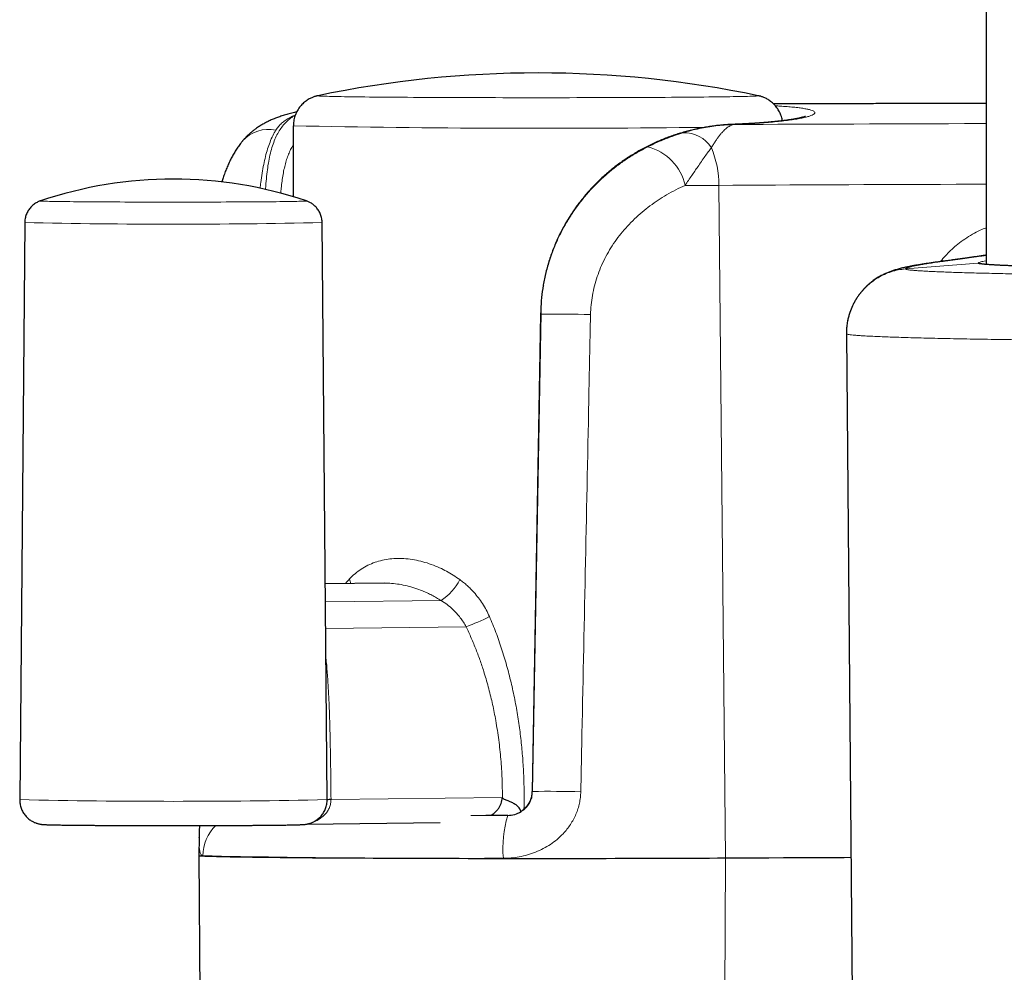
# Model space of a CAD drawing. Header units: millimetres. Extents: x 8 to 1352, y 12 to 1248.
# Tile 23 of 126: x 538 to 570, y 566 to 597. Entities that reach past the tile are written whole.
import ezdxf

# ---------------------------------------------------------------- set-up
doc = ezdxf.new("R2010")
doc.units = ezdxf.units.MM

msp = doc.modelspace()

# ---------------------------------------------------------------- linework, layer by layer
at = {"color": 7, "linetype": 'Continuous', "lineweight": 30}
for p, q in [((569.626, 870.802), (569.626, 588.767)), ((547.89, 594.258), (547.89, 594.258)), ((562.208, 594.258), (562.208, 594.258)), ((547.088, 593.278), (547.084, 590.971)), ((538.352, 590.129), (538.188, 571.353)), ((548.188, 571.353), (548.024, 590.129)), ((555.134, 587.182), (554.862, 571.619)), ((565.079, 586.511), (565.461, 542.684)), ((565.079, 586.511), (565.079, 586.511)), ((565.084, 586.658), (565.084, 586.664)), ((550.038, 578.397), (548.127, 578.372)), ((547.517, 570.556), (551.869, 570.611)), ((544.022, 570.126), (544.012, 569.537)), ((544.022, 570.126), (544.022, 570.13)), ((544.012, 569.537), (544.288, 537.901))]:
    msp.add_line(p, q, dxfattribs=at)
at = {"color": 252, "linetype": 'Continuous', "lineweight": 0}
for p, q in [((560.796, 593.276), (560.832, 593.277)), ((560.992, 593.294), (560.832, 593.277)), ((560.953, 593.294), (560.992, 593.294)), ((561.368, 593.323), (561.411, 593.321)), ((561.411, 593.321), (561.412, 593.318)), ((561.141, 569.457), (560.93, 591.34)), ((566.998, 588.622), (569.362, 588.807)), ((568.176, 588.865), (568.29, 588.876)), ((554.862, 571.62), (555.133, 587.147)), ((555.133, 587.147), (555.134, 587.182)), ((548.132, 577.788), (551.893, 577.836)), ((552.707, 576.978), (548.14, 576.919)), ((548.314, 571.354), (553.88, 571.424)), ((548.314, 571.367), (548.314, 571.354)), ((554.862, 571.627), (554.862, 571.62)), ((554.062, 570.834), (554.062, 570.841)), ((560.988, 537.823), (561.141, 569.457))]:
    msp.add_line(p, q, dxfattribs=at)
at = {"color": 252, "linetype": 'Continuous', "lineweight": 0, "flags": 128}
for points in [[(547.89, 594.258), (547.884, 594.256), (547.886, 594.254), (547.896, 594.252), (547.914, 594.249), (547.941, 594.247), (547.975, 594.245), (548.018, 594.243), (548.068, 594.241), (548.127, 594.239), (548.193, 594.237), (548.267, 594.235), (548.349, 594.233), (548.439, 594.231), (548.536, 594.229), (548.641, 594.227), (548.753, 594.225), (548.872, 594.223), (548.998, 594.222), (549.131, 594.22), (549.271, 594.218), (549.417, 594.216), (549.57, 594.215), (549.729, 594.213), (549.895, 594.212), (550.066, 594.21), (550.242, 594.209), (550.425, 594.207), (550.612, 594.206), (550.805, 594.205), (551.002, 594.204), (551.204, 594.202), (551.41, 594.201), (551.621, 594.2), (551.835, 594.199), (552.054, 594.198), (552.275, 594.198), (552.5, 594.197), (552.727, 594.196), (552.958, 594.195), (553.19, 594.195), (553.425, 594.194), (553.662, 594.194), (553.9, 594.193), (554.14, 594.193), (554.38, 594.193), (554.621, 594.193), (554.863, 594.193), (555.105, 594.193), (555.347, 594.193), (555.589, 594.193), (555.83, 594.193), (556.07, 594.193), (556.309, 594.194), (556.546, 594.194), (556.782, 594.194), (557.016, 594.195), (557.248, 594.196), (557.477, 594.196), (557.703, 594.197), (557.926, 594.198), (558.146, 594.199), (558.363, 594.2), (558.575, 594.201), (558.784, 594.202), (558.989, 594.203), (559.188, 594.204), (559.384, 594.205), (559.574, 594.207), (559.759, 594.208), (559.939, 594.209), (560.113, 594.211), (560.281, 594.212), (560.443, 594.214), (560.6, 594.216), (560.749, 594.217), (560.893, 594.219), (561.03, 594.221), (561.159, 594.223), (561.282, 594.224), (561.398, 594.226), (561.507, 594.228), (561.608, 594.23), (561.702, 594.232), (561.788, 594.234), (561.866, 594.236), (561.937, 594.238), (561.999, 594.24), (562.054, 594.242), (562.101, 594.244), (562.14, 594.246), (562.171, 594.248), (562.193, 594.25), (562.208, 594.252), (562.214, 594.255), (562.212, 594.257), (562.208, 594.258)], [(561.412, 593.318), (561.888, 593.321), (562.367, 593.323), (562.851, 593.326), (563.338, 593.328), (563.829, 593.33), (564.324, 593.332), (564.822, 593.334), (565.324, 593.336), (565.829, 593.338), (566.337, 593.34), (566.848, 593.342), (567.362, 593.343), (567.879, 593.345), (568.399, 593.347), (568.922, 593.348), (569.447, 593.35), (569.626, 593.35)], [(569.626, 591.377), (569.159, 591.375), (568.649, 591.374), (568.141, 591.372), (567.636, 591.37), (567.134, 591.369), (566.635, 591.367), (566.139, 591.365), (565.647, 591.363), (565.158, 591.361), (564.672, 591.359), (564.19, 591.357), (563.712, 591.355), (563.238, 591.352), (562.768, 591.35), (562.302, 591.348), (561.841, 591.345), (561.383, 591.343), (560.93, 591.34)], [(538.863, 590.834), (538.862, 590.834), (538.863, 590.832), (538.873, 590.831), (538.89, 590.829), (538.916, 590.827), (538.949, 590.826), (538.991, 590.824), (539.04, 590.823), (539.097, 590.821), (539.162, 590.819), (539.234, 590.818), (539.314, 590.817), (539.401, 590.815), (539.495, 590.814), (539.597, 590.812), (539.704, 590.811), (539.819, 590.81), (539.94, 590.808), (540.066, 590.807), (540.199, 590.806), (540.337, 590.805), (540.481, 590.804), (540.63, 590.803), (540.783, 590.802), (540.941, 590.801), (541.104, 590.8), (541.27, 590.799), (541.44, 590.799), (541.613, 590.798), (541.789, 590.798), (541.967, 590.797), (542.148, 590.797), (542.331, 590.796), (542.516, 590.796), (542.702, 590.796), (542.888, 590.796), (543.076, 590.796), (543.263, 590.796), (543.45, 590.796), (543.637, 590.796), (543.823, 590.796), (544.008, 590.796), (544.191, 590.797), (544.373, 590.797), (544.552, 590.797), (544.728, 590.798), (544.902, 590.799), (545.072, 590.799), (545.239, 590.8), (545.402, 590.801), (545.561, 590.802), (545.716, 590.803), (545.866, 590.804), (546.01, 590.805), (546.15, 590.806), (546.284, 590.807), (546.412, 590.808), (546.534, 590.809), (546.649, 590.811), (546.758, 590.812)], [(546.758, 590.812), (546.861, 590.813), (546.957, 590.815), (547.045, 590.816), (547.126, 590.818), (547.2, 590.819), (547.267, 590.821), (547.325, 590.822), (547.376, 590.824), (547.419, 590.825), (547.455, 590.827), (547.482, 590.829), (547.501, 590.83), (547.512, 590.832), (547.515, 590.834), (547.513, 590.834)], [(552.867, 570.835), (552.952, 570.835), (553.228, 570.835), (553.505, 570.834), (553.783, 570.834), (554.062, 570.834)]]:
    msp.add_lwpolyline(points, dxfattribs=at)
at = {"color": 7, "linetype": 'Continuous', "lineweight": 30, "flags": 128}
for points in [[(554.062, 570.841), (553.792, 570.841), (553.523, 570.841), (553.355, 570.842)], [(544.012, 569.537), (544.015, 569.535), (544.027, 569.532), (544.046, 569.53), (544.074, 569.527), (544.111, 569.525), (544.155, 569.522), (544.207, 569.519), (544.268, 569.517), (544.337, 569.514), (544.413, 569.512), (544.498, 569.509), (544.59, 569.507), (544.69, 569.504), (544.798, 569.502), (544.914, 569.499), (545.037, 569.497), (545.168, 569.495), (545.306, 569.492), (545.451, 569.49), (545.603, 569.488), (545.763, 569.485), (545.929, 569.483), (546.103, 569.481), (546.282, 569.479), (546.469, 569.477), (546.662, 569.475), (546.861, 569.473), (547.066, 569.471), (547.277, 569.469), (547.494, 569.467), (547.717, 569.465), (547.945, 569.464), (548.178, 569.462), (548.417, 569.46), (548.66, 569.459), (548.908, 569.457), (549.161, 569.456), (549.418, 569.455), (549.68, 569.453), (549.945, 569.452), (550.214, 569.451), (550.487, 569.45), (550.763, 569.449), (551.043, 569.448), (551.325, 569.447), (551.61, 569.446), (551.898, 569.445), (552.188, 569.444), (552.481, 569.444), (552.775, 569.443), (553.071, 569.443), (553.368, 569.442), (553.667, 569.442), (553.966, 569.442), (554.267, 569.441), (554.568, 569.441), (554.869, 569.441), (555.17, 569.441), (555.472, 569.441), (555.773, 569.441), (556.074, 569.442), (556.373, 569.442), (556.672, 569.442), (556.97, 569.443), (557.266, 569.443), (557.56, 569.444), (557.853, 569.444), (558.144, 569.445), (558.432, 569.446), (558.718, 569.447), (559, 569.447), (559.281, 569.448), (559.557, 569.45), (559.831, 569.451), (560.101, 569.452), (560.367, 569.453), (560.629, 569.454), (560.887, 569.456), (561.141, 569.457)], [(561.141, 569.457), (561.608, 569.46), (562.08, 569.462), (562.556, 569.465), (563.037, 569.467), (563.522, 569.47), (564.012, 569.472), (564.506, 569.474), (565.003, 569.476), (565.227, 569.477)]]:
    msp.add_lwpolyline(points, dxfattribs=at)
at = {"color": 7, "linetype": 'Continuous', "lineweight": 30}
for centre, radius, start, end in [((555.049, 559.998), 35, 78.1971, 101.8029), ((543.188, 578.046), 13.5, 71.3146, 108.6854), ((554.062, 571.641), 0.8, 269.9999, 302.8686), ((543.198, 1004.572), 434.063, 269.68076, 270.28163)]:
    msp.add_arc(centre, radius, start, end, dxfattribs=at)
at = {"color": 252, "linetype": 'Continuous', "lineweight": 0}
for centre, radius, start, end in [((546.276, 592.046), 1.116, 77.4869, 138.4666), ((555.371, 1011.704), 418.508, 268.86603, 270.6989), ((559.801, 592.004), 1.047, 32.4499, 92.0171), ((558.196, 590.968), 1.679, 12.8535, 75.478), ((557.788, 591.349), 3.142, 359.8445, 22.7955), ((543.188, 808.296), 218.22, 268.73014, 271.26986), ((555.676, 551.071), 36.08, 88.2858, 90.8625), ((548.143, 578.225), 0.829, 10.9829, 21.797), ((550.993, 579.267), 1.691, 302.1448, 333.4358), ((550.369, 583.38), 6.816, 290.0613, 297.0352), ((543.188, 798.819), 227.521, 268.74078, 271.25922), ((548.339, 567.232), 4.122, 90.3444, 92.1343), ((548.375, 569.08), 2.287, 91.5155, 94.6805), ((554.062, 571.641), 0.8, 302.8683, 358.9996), ((555.367, 534.728), 36.896, 88.3353, 90.784), ((557.475, 569.78), 3.571, 162.8401, 185.365), ((545.554, 569.504), 1.41, 134.3831, 179.0646), ((552.232, 955.994), 386.552, 268.80107, 270.25)]:
    msp.add_arc(centre, radius, start, end, dxfattribs=at)
at = {"color": 7, "linetype": 'Continuous', "lineweight": 30}
for points, knots in [([(547.894, 594.258), (547.887, 594.257), (547.87, 594.254), (547.84, 594.246), (547.802, 594.236), (547.76, 594.222), (547.712, 594.204), (547.659, 594.181), (547.602, 594.151), (547.542, 594.115), (547.482, 594.073), (547.423, 594.024), (547.367, 593.97), (547.314, 593.911), (547.266, 593.847), (547.223, 593.78), (547.186, 593.709), (547.154, 593.635), (547.127, 593.555), (547.106, 593.471), (547.093, 593.384), (547.088, 593.319), (547.089, 593.284), (547.089, 593.278)], [0, 0, 0, 0, 0.025416, 0.059551, 0.093757, 0.129471, 0.168152, 0.210796, 0.25756, 0.307664, 0.359995, 0.413706, 0.468279, 0.523405, 0.578897, 0.634639, 0.690558, 0.746604, 0.802745, 0.865195, 0.926786, 0.987375, 1, 1, 1, 1]), ([(562.995, 593.442), (562.992, 593.462), (562.984, 593.509), (562.963, 593.58), (562.936, 593.657), (562.902, 593.73), (562.864, 593.798), (562.821, 593.863), (562.774, 593.923), (562.723, 593.978), (562.67, 594.029), (562.615, 594.074), (562.559, 594.113), (562.503, 594.148), (562.449, 594.176), (562.398, 594.199), (562.351, 594.217), (562.309, 594.232), (562.272, 594.243), (562.239, 594.251), (562.216, 594.256), (562.206, 594.258), (562.204, 594.259)], [0, 0, 0, 0, 0.047472, 0.112105, 0.175847, 0.2387, 0.300653, 0.361677, 0.421725, 0.480723, 0.538554, 0.595033, 0.649866, 0.702589, 0.752561, 0.799115, 0.841951, 0.881466, 0.918688, 0.954994, 0.991914, 1, 1, 1, 1]), ([(569.626, 594.007), (569.476, 594.006), (569.124, 594.006), (568.573, 594.004), (567.974, 594.003), (567.376, 594.002), (566.78, 594), (566.185, 593.999), (565.593, 593.997), (565.002, 593.996), (564.414, 593.994), (563.827, 593.992), (563.259, 593.99), (562.888, 593.989), (562.711, 593.989)], [0, 0, 0, 0, 0.0641693, 0.1498048, 0.2354589, 0.3211327, 0.4068275, 0.4925445, 0.578285, 0.6640505, 0.7498423, 0.8356619, 0.9215108, 1, 1, 1, 1]), ([(547.195, 593.725), (547.171, 593.72), (547.09, 593.704), (546.956, 593.671), (546.796, 593.626), (546.647, 593.577), (546.505, 593.524), (546.372, 593.469), (546.245, 593.409), (546.126, 593.346), (546.008, 593.277), (545.902, 593.207), (545.803, 593.135), (545.714, 593.064), (545.629, 592.989), (545.549, 592.911), (545.486, 592.844), (545.451, 592.801), (545.439, 592.787)], [0, 0, 0, 0, 0.037831, 0.127278, 0.21139, 0.291305, 0.367326, 0.439883, 0.509395, 0.576255, 0.640825, 0.709842, 0.765273, 0.81958, 0.872602, 0.924518, 0.975499, 1, 1, 1, 1]), ([(563.744, 593.583), (563.743, 593.583), (563.743, 593.582), (563.735, 593.579), (563.721, 593.574), (563.7, 593.567), (563.671, 593.559), (563.633, 593.549), (563.588, 593.538), (563.534, 593.526), (563.471, 593.513), (563.401, 593.5), (563.322, 593.487), (563.236, 593.474), (563.142, 593.46), (563.04, 593.447), (562.931, 593.434), (562.816, 593.421), (562.693, 593.409), (562.565, 593.396), (562.429, 593.385), (562.287, 593.374), (562.139, 593.363), (561.985, 593.353), (561.825, 593.344), (561.659, 593.336), (561.507, 593.328), (561.408, 593.325), (561.368, 593.323)], [0, 0, 0, 0, 0.019297, 0.046494, 0.075929, 0.10749, 0.140977, 0.175145, 0.21241, 0.250774, 0.290085, 0.330184, 0.370953, 0.412306, 0.454187, 0.496485, 0.539188, 0.581866, 0.624658, 0.667561, 0.710579, 0.753722, 0.797003, 0.840456, 0.88379, 0.927091, 0.970632, 1, 1, 1, 1]), ([(560.795, 593.276), (560.739, 593.268), (560.625, 593.253), (560.45, 593.224), (560.271, 593.19), (560.091, 593.15), (559.911, 593.105), (559.731, 593.055), (559.552, 592.999), (559.374, 592.939), (559.197, 592.873), (559.021, 592.802), (558.847, 592.725), (558.672, 592.642), (558.499, 592.554), (558.328, 592.46), (558.158, 592.361), (557.991, 592.256), (557.827, 592.146), (557.666, 592.031), (557.508, 591.91), (557.353, 591.784), (557.201, 591.653), (557.053, 591.516), (556.908, 591.373), (556.767, 591.225), (556.631, 591.072), (556.499, 590.915), (556.372, 590.753), (556.25, 590.586), (556.134, 590.415), (556.023, 590.24), (555.918, 590.061), (555.819, 589.878), (555.726, 589.691), (555.639, 589.501), (555.558, 589.308), (555.484, 589.112), (555.417, 588.913), (555.357, 588.712), (555.303, 588.509), (555.258, 588.304), (555.23, 588.166), (555.219, 588.095), (555.219, 588.094)], [0, 0, 0, 0, 0.024886, 0.050763, 0.076473, 0.101993, 0.127308, 0.152409, 0.17729, 0.201949, 0.226393, 0.25049, 0.274678, 0.298858, 0.323012, 0.347125, 0.371181, 0.395166, 0.419069, 0.442878, 0.466573, 0.490361, 0.514223, 0.538152, 0.562142, 0.586185, 0.610272, 0.634394, 0.658539, 0.68265, 0.706808, 0.731046, 0.755305, 0.779591, 0.803912, 0.828273, 0.852682, 0.877144, 0.901638, 0.926115, 0.950603, 0.975027, 0.999415, 1, 1, 1, 1]), ([(560.953, 593.293), (560.919, 593.29), (560.867, 593.285), (560.814, 593.278), (560.795, 593.275)], [0, 0, 0, 0, 0.64765, 1, 1, 1, 1]), ([(561.368, 593.322), (561.332, 593.321), (561.239, 593.317), (561.101, 593.308), (560.997, 593.297), (560.953, 593.293)], [0, 0, 0, 0, 0.26561, 0.68798, 1, 1, 1, 1]), ([(545.441, 592.786), (545.417, 592.757), (545.362, 592.69), (545.283, 592.579), (545.201, 592.455), (545.124, 592.326), (545.052, 592.192), (544.985, 592.051), (544.92, 591.902), (544.86, 591.746), (544.808, 591.595), (544.778, 591.494), (544.765, 591.45)], [0, 0, 0, 0, 0.075583, 0.173868, 0.272967, 0.372134, 0.473093, 0.577221, 0.684687, 0.795531, 0.909551, 1, 1, 1, 1]), ([(538.864, 590.834), (538.859, 590.833), (538.839, 590.826), (538.801, 590.811), (538.751, 590.787), (538.699, 590.757), (538.646, 590.72), (538.595, 590.677), (538.547, 590.629), (538.504, 590.577), (538.464, 590.52), (538.431, 590.459), (538.402, 590.396), (538.38, 590.329), (538.363, 590.259), (538.354, 590.192), (538.353, 590.148), (538.353, 590.13)], [0, 0, 0, 0, 0.019433, 0.074121, 0.135578, 0.201967, 0.2713, 0.342458, 0.414807, 0.487945, 0.561616, 0.635656, 0.709958, 0.784447, 0.85907, 0.940909, 1, 1, 1, 1]), ([(548.024, 590.129), (548.024, 590.135), (548.025, 590.165), (548.019, 590.218), (548.007, 590.29), (547.988, 590.358), (547.963, 590.423), (547.933, 590.485), (547.898, 590.542), (547.859, 590.595), (547.816, 590.643), (547.771, 590.686), (547.724, 590.724), (547.676, 590.758), (547.628, 590.786), (547.581, 590.808), (547.542, 590.824), (547.519, 590.832), (547.51, 590.835)], [0, 0, 0, 0, 0.016862, 0.095169, 0.171993, 0.24741, 0.32146, 0.394159, 0.465494, 0.535422, 0.603868, 0.67071, 0.735748, 0.798649, 0.858853, 0.915462, 0.967396, 1, 1, 1, 1]), ([(569.626, 589.07), (569.592, 589.065), (569.518, 589.053), (569.396, 589.035), (569.263, 589.015), (569.123, 588.995), (568.975, 588.974), (568.819, 588.952), (568.655, 588.93), (568.483, 588.906), (568.323, 588.885), (568.217, 588.871), (568.174, 588.865)], [0, 0, 0, 0, 0.0901, 0.192332, 0.295886, 0.398655, 0.502538, 0.607336, 0.712877, 0.819002, 0.925562, 1, 1, 1, 1]), ([(568.176, 588.865), (568.142, 588.861), (568.058, 588.849), (567.933, 588.832), (567.798, 588.812), (567.668, 588.793), (567.542, 588.773), (567.421, 588.753), (567.302, 588.733), (567.184, 588.711), (567.061, 588.687), (566.943, 588.662), (566.841, 588.638), (566.761, 588.617), (566.695, 588.598), (566.634, 588.58), (566.577, 588.561), (566.521, 588.541), (566.466, 588.521), (566.411, 588.498), (566.355, 588.474), (566.298, 588.448), (566.24, 588.419), (566.179, 588.386), (566.116, 588.35), (566.051, 588.31), (565.984, 588.265), (565.915, 588.214), (565.844, 588.158), (565.772, 588.095), (565.699, 588.026), (565.628, 587.951), (565.558, 587.87), (565.49, 587.783), (565.426, 587.691), (565.366, 587.595), (565.311, 587.494), (565.261, 587.39), (565.217, 587.283), (565.177, 587.169), (565.142, 587.049), (565.116, 586.933), (565.105, 586.858), (565.1, 586.826)], [0, 0, 0, 0, 0.030654, 0.074622, 0.118971, 0.163814, 0.209314, 0.25573, 0.303487, 0.353356, 0.406932, 0.468606, 0.514919, 0.5463, 0.573154, 0.596151, 0.616269, 0.63422, 0.650524, 0.66558, 0.679708, 0.693173, 0.706203, 0.718998, 0.731736, 0.744514, 0.757473, 0.770723, 0.784338, 0.798353, 0.81276, 0.82752, 0.842575, 0.85786, 0.873316, 0.888894, 0.904559, 0.920282, 0.936046, 0.951837, 0.969355, 0.986792, 1, 1, 1, 1]), ([(591.699, 588.788), (591.699, 588.788), (591.699, 588.788), (591.693, 588.787), (591.681, 588.784), (591.66, 588.781), (591.632, 588.778), (591.595, 588.774), (591.55, 588.769), (591.497, 588.765), (591.436, 588.76), (591.367, 588.756), (591.29, 588.751), (591.206, 588.746), (591.115, 588.742), (591.017, 588.737), (590.913, 588.732), (590.801, 588.728), (590.683, 588.723), (590.557, 588.719), (590.426, 588.714), (590.288, 588.71), (590.144, 588.706), (589.993, 588.702), (589.835, 588.697), (589.671, 588.693), (589.502, 588.689), (589.327, 588.685), (589.146, 588.681), (588.959, 588.678), (588.767, 588.674), (588.569, 588.67), (588.366, 588.667), (588.159, 588.663), (587.947, 588.66), (587.73, 588.657), (587.509, 588.654), (587.283, 588.651), (587.051, 588.648), (586.815, 588.645), (586.574, 588.642), (586.33, 588.639), (586.082, 588.637), (585.832, 588.634), (585.579, 588.632), (585.323, 588.63), (585.063, 588.628), (584.8, 588.626), (584.534, 588.624), (584.266, 588.622), (583.995, 588.621), (583.722, 588.619), (583.446, 588.618), (583.168, 588.617), (582.888, 588.616), (582.607, 588.615), (582.326, 588.614), (582.043, 588.613), (581.76, 588.612), (581.476, 588.612), (581.191, 588.612), (580.905, 588.611), (580.619, 588.611), (580.333, 588.611), (580.048, 588.612), (579.763, 588.612), (579.477, 588.612), (579.192, 588.613), (578.907, 588.614), (578.624, 588.614), (578.342, 588.615), (578.064, 588.616), (577.788, 588.618), (577.513, 588.619), (577.24, 588.62), (576.968, 588.622), (576.698, 588.624), (576.431, 588.625), (576.166, 588.627), (575.904, 588.629), (575.645, 588.631), (575.39, 588.634), (575.138, 588.636), (574.89, 588.639), (574.646, 588.641), (574.406, 588.644), (574.171, 588.647), (573.939, 588.65), (573.712, 588.653), (573.488, 588.656), (573.269, 588.659), (573.055, 588.662), (572.846, 588.666), (572.642, 588.669), (572.443, 588.673), (572.248, 588.677), (572.06, 588.68), (571.876, 588.684), (571.699, 588.688), (571.529, 588.692), (571.364, 588.696), (571.206, 588.7), (571.054, 588.705), (570.907, 588.709), (570.766, 588.713), (570.632, 588.718), (570.504, 588.722), (570.383, 588.727), (570.269, 588.731), (570.162, 588.736), (570.062, 588.74), (569.969, 588.745), (569.883, 588.75), (569.804, 588.754), (569.733, 588.759), (569.669, 588.764), (569.613, 588.768), (569.564, 588.773), (569.525, 588.777), (569.494, 588.781), (569.473, 588.784), (569.459, 588.787), (569.453, 588.788), (569.453, 588.788), (569.453, 588.788)], [0, 0, 0, 0, 0.00258, 0.007535, 0.013306, 0.019814, 0.026899, 0.034382, 0.042223, 0.050277, 0.058474, 0.066764, 0.075115, 0.083504, 0.091915, 0.100335, 0.108746, 0.117159, 0.125612, 0.134053, 0.142488, 0.150925, 0.159369, 0.167827, 0.176308, 0.184819, 0.193315, 0.201758, 0.210231, 0.218725, 0.227232, 0.235742, 0.244243, 0.252726, 0.261181, 0.26962, 0.278055, 0.286531, 0.295039, 0.303568, 0.312104, 0.320631, 0.329135, 0.337604, 0.346026, 0.354461, 0.362961, 0.371441, 0.379911, 0.388378, 0.396851, 0.405334, 0.413838, 0.422369, 0.430892, 0.439373, 0.447849, 0.456322, 0.464795, 0.47327, 0.481748, 0.490232, 0.498723, 0.507233, 0.515675, 0.524147, 0.532657, 0.54119, 0.549732, 0.558264, 0.566769, 0.575231, 0.583642, 0.592065, 0.600559, 0.609056, 0.617553, 0.626053, 0.634553, 0.643054, 0.651556, 0.660058, 0.668534, 0.677029, 0.685502, 0.693961, 0.702414, 0.710871, 0.719335, 0.727816, 0.736322, 0.744859, 0.753304, 0.761771, 0.770267, 0.778783, 0.787305, 0.795818, 0.80431, 0.812768, 0.821186, 0.829609, 0.838066, 0.846552, 0.855056, 0.863568, 0.872073, 0.880559, 0.889015, 0.897429, 0.90581, 0.914257, 0.922667, 0.931044, 0.939389, 0.947701, 0.955971, 0.964182, 0.9723, 0.979382, 0.986115, 0.992244, 0.99757, 1, 1, 1, 1]), ([(555.222, 588.093), (555.215, 588.058), (555.183, 587.891), (555.15, 587.586), (555.139, 587.317), (555.134, 587.182)], [0, 0, 0, 0, 0.116174, 0.558839, 1, 1, 1, 1]), ([(565.097, 586.807), (565.097, 586.803), (565.089, 586.758), (565.085, 586.71), (565.083, 586.666), (565.083, 586.664)], [0, 0, 0, 0, 0.075691, 0.965962, 1, 1, 1, 1]), ([(565.083, 586.658), (565.08, 586.619), (565.077, 586.57), (565.079, 586.521), (565.079, 586.511)], [0, 0, 0, 0, 0.807799, 1, 1, 1, 1]), ([(538.189, 571.353), (538.189, 571.333), (538.189, 571.287), (538.198, 571.217), (538.213, 571.144), (538.234, 571.075), (538.262, 571.008), (538.294, 570.946), (538.331, 570.888), (538.373, 570.834), (538.417, 570.784), (538.464, 570.74), (538.513, 570.701), (538.564, 570.667), (538.614, 570.638), (538.662, 570.615), (538.707, 570.596), (538.747, 570.583), (538.782, 570.572), (538.812, 570.565), (538.839, 570.559), (538.863, 570.555), (538.884, 570.552), (538.904, 570.549), (538.923, 570.547), (538.944, 570.545), (538.969, 570.543), (539.002, 570.541), (539.043, 570.539), (539.093, 570.537), (539.148, 570.536), (539.208, 570.534), (539.276, 570.533), (539.35, 570.531), (539.429, 570.53), (539.514, 570.528), (539.606, 570.527), (539.703, 570.526), (539.806, 570.524), (539.915, 570.523), (540.029, 570.522), (540.149, 570.521), (540.274, 570.52), (540.404, 570.519), (540.538, 570.518), (540.662, 570.517), (540.742, 570.516), (540.775, 570.516)], [0, 0, 0, 0, 0.0121518, 0.0271647, 0.0419146, 0.0564119, 0.0706618, 0.0846648, 0.098417, 0.1119093, 0.1251264, 0.1380439, 0.1506232, 0.162801, 0.1744704, 0.1854621, 0.1955685, 0.2046735, 0.2128952, 0.2205584, 0.228084, 0.2358804, 0.244336, 0.2540152, 0.2656338, 0.2802514, 0.2997379, 0.3284985, 0.3709186, 0.4084534, 0.4441819, 0.4819711, 0.5186406, 0.5547033, 0.5904104, 0.6258907, 0.6612184, 0.6964385, 0.7315807, 0.7666645, 0.801704, 0.8367088, 0.8716865, 0.9066422, 0.9415803, 0.976504, 1, 1, 1, 1]), ([(545.636, 570.516), (545.675, 570.517), (545.761, 570.517), (545.889, 570.518), (546.022, 570.519), (546.15, 570.52), (546.272, 570.521), (546.39, 570.522), (546.502, 570.524), (546.609, 570.525), (546.709, 570.526), (546.804, 570.527), (546.893, 570.529), (546.975, 570.53), (547.052, 570.532), (547.122, 570.533), (547.186, 570.535), (547.244, 570.536), (547.297, 570.538), (547.346, 570.54), (547.386, 570.542), (547.419, 570.544), (547.444, 570.546), (547.467, 570.548), (547.488, 570.551), (547.511, 570.554), (547.536, 570.559), (547.565, 570.565), (547.597, 570.573), (547.635, 570.584), (547.679, 570.6), (547.729, 570.621), (547.782, 570.649), (547.837, 570.683), (547.891, 570.723), (547.943, 570.768), (547.992, 570.819), (548.036, 570.875), (548.075, 570.934), (548.109, 570.998), (548.138, 571.064), (548.16, 571.133), (548.177, 571.205), (548.187, 571.279), (548.188, 571.329), (548.188, 571.353)], [0, 0, 0, 0, 0.028445, 0.063652, 0.09887, 0.134101, 0.169349, 0.204618, 0.239911, 0.275235, 0.310599, 0.346014, 0.381496, 0.417069, 0.452767, 0.488644, 0.52479, 0.561358, 0.598646, 0.637313, 0.679235, 0.706692, 0.728062, 0.740904, 0.751804, 0.761163, 0.769639, 0.777825, 0.786072, 0.794915, 0.804841, 0.816103, 0.828537, 0.84173, 0.855378, 0.869314, 0.883439, 0.897691, 0.91203, 0.92643, 0.940874, 0.955349, 0.969848, 0.985709, 1, 1, 1, 1]), ([(553.524, 570.841), (553.547, 570.857), (553.602, 570.894), (553.679, 570.965), (553.752, 571.048), (553.809, 571.136), (553.85, 571.226), (553.877, 571.323), (553.879, 571.39), (553.88, 571.424)], [0, 0, 0, 0, 0.1163033, 0.2802037, 0.4432845, 0.5815786, 0.7197206, 0.8548884, 1, 1, 1, 1]), ([(553.88, 571.424), (553.881, 571.423), (553.884, 571.417), (553.888, 571.411), (553.89, 571.407)], [0, 0, 0, 0, 0.227638, 1, 1, 1, 1]), ([(554.488, 570.965), (554.487, 570.968), (554.483, 570.991), (554.467, 571.033), (554.436, 571.086), (554.393, 571.136), (554.338, 571.181), (554.262, 571.228), (554.171, 571.271), (554.061, 571.313), (553.974, 571.349), (553.916, 571.376), (553.896, 571.399), (553.89, 571.407)], [0, 0, 0, 0, 0.011486, 0.080719, 0.150544, 0.220422, 0.30766, 0.395087, 0.53615, 0.67739, 0.859409, 0.956278, 1, 1, 1, 1]), ([(554.844, 571.471), (554.842, 571.465), (554.836, 571.434), (554.82, 571.382), (554.795, 571.318), (554.766, 571.259), (554.733, 571.203), (554.693, 571.148), (554.648, 571.095), (554.598, 571.046), (554.548, 571.003), (554.512, 570.98), (554.496, 570.969)], [0, 0, 0, 0, 0.029574, 0.150786, 0.259816, 0.358572, 0.46405, 0.572731, 0.683566, 0.795844, 0.909118, 1, 1, 1, 1]), ([(554.681, 571.127), (554.707, 571.162), (554.76, 571.233), (554.815, 571.354), (554.853, 571.484), (554.859, 571.575), (554.862, 571.62)], [0, 0, 0, 0, 0.242361, 0.498338, 0.74538, 1, 1, 1, 1]), ([(544.034, 570.51), (544.033, 570.491), (544.031, 570.431), (544.027, 570.335), (544.024, 570.228), (544.023, 570.161), (544.022, 570.13)], [0, 0, 0, 0, 0.1455291, 0.4392778, 0.7432157, 1, 1, 1, 1]), ([(545.336, 570.515), (545.378, 570.515), (545.471, 570.515), (545.571, 570.516), (545.627, 570.516), (545.636, 570.516)], [0, 0, 0, 0, 0.416357, 0.906038, 1, 1, 1, 1])]:
    msp.add_open_spline(points, degree=3, knots=knots, dxfattribs=at)
at = {"color": 252, "linetype": 'Continuous', "lineweight": 0}
for points, knots in [([(562.769, 593.927), (562.818, 593.925), (562.954, 593.917), (563.15, 593.903), (563.358, 593.885), (563.541, 593.864), (563.698, 593.842), (563.826, 593.817), (563.925, 593.791), (563.996, 593.764), (564.039, 593.735), (564.055, 593.705), (564.041, 593.673), (563.999, 593.642), (563.928, 593.61), (563.832, 593.578), (563.707, 593.546), (563.554, 593.515), (563.372, 593.483), (563.165, 593.454), (562.934, 593.426), (562.681, 593.401), (562.403, 593.377), (562.098, 593.355), (561.768, 593.336), (561.53, 593.326), (561.411, 593.321)], [0, 0, 0, 0, 0.024219, 0.066103, 0.107956, 0.151022, 0.194124, 0.23719, 0.279089, 0.32102, 0.362919, 0.40603, 0.449176, 0.492287, 0.53402, 0.575785, 0.617517, 0.660453, 0.703423, 0.746358, 0.788011, 0.829696, 0.871348, 0.914221, 0.957128, 1, 1, 1, 1]), ([(546.185, 591.205), (546.185, 591.214), (546.191, 591.335), (546.21, 591.552), (546.242, 591.851), (546.286, 592.129), (546.341, 592.389), (546.408, 592.629), (546.487, 592.843), (546.579, 593.032), (546.682, 593.198), (546.798, 593.344), (546.929, 593.471), (547.047, 593.561), (547.124, 593.605), (547.149, 593.619)], [0, 0, 0, 0, 0.007488, 0.098219, 0.186874, 0.275859, 0.364947, 0.453915, 0.542555, 0.625917, 0.709547, 0.79328, 0.876931, 0.96031, 1, 1, 1, 1]), ([(547.152, 593.625), (547.123, 593.614), (547.055, 593.585), (546.945, 593.528), (546.824, 593.453), (546.706, 593.361), (546.6, 593.257), (546.545, 593.176), (546.518, 593.136)], [0, 0, 0, 0, 0.1057651, 0.2540531, 0.4388659, 0.6236556, 0.8118555, 1, 1, 1, 1]), ([(546.518, 593.136), (546.484, 593.076), (546.416, 592.958), (546.328, 592.753), (546.25, 592.529), (546.182, 592.285), (546.122, 592.022), (546.071, 591.738), (546.033, 591.479), (546.014, 591.309), (546.007, 591.245)], [0, 0, 0, 0, 0.130737, 0.2619, 0.393203, 0.524358, 0.655089, 0.787906, 0.921165, 1, 1, 1, 1]), ([(560.832, 593.277), (560.729, 593.263), (560.522, 593.236), (560.201, 593.174), (559.876, 593.095), (559.549, 592.998), (559.223, 592.882), (558.899, 592.748), (558.577, 592.595), (558.26, 592.422), (557.944, 592.226), (557.632, 592.007), (557.327, 591.763), (557.034, 591.499), (556.757, 591.217), (556.497, 590.916), (556.255, 590.596), (556.032, 590.258), (555.831, 589.906), (555.654, 589.541), (555.501, 589.166), (555.375, 588.781), (555.28, 588.423), (555.239, 588.191), (555.222, 588.093)], [0, 0, 0, 0, 0.0454637, 0.0910111, 0.1365491, 0.182, 0.2262538, 0.2706508, 0.3150907, 0.3594765, 0.4037208, 0.4499615, 0.4963683, 0.5428348, 0.5892472, 0.6354925, 0.682475, 0.7296214, 0.7768267, 0.823979, 0.8709665, 0.9179795, 0.9651526, 1, 1, 1, 1]), ([(559.764, 593.051), (559.853, 593.077), (560.03, 593.128), (560.297, 593.19), (560.564, 593.241), (560.743, 593.265), (560.832, 593.277)], [0, 0, 0, 0, 0.249295, 0.498596, 0.749297, 1, 1, 1, 1]), ([(561.412, 593.318), (561.41, 593.318), (561.389, 593.313), (561.349, 593.301), (561.292, 593.275), (561.234, 593.241), (561.162, 593.189), (561.088, 593.121), (561.009, 593.035), (560.943, 592.954), (560.879, 592.868), (560.816, 592.776), (560.751, 592.676), (560.707, 592.603), (560.685, 592.566)], [0, 0, 0, 0, 0.006795, 0.088575, 0.170355, 0.252732, 0.335109, 0.474089, 0.567985, 0.662121, 0.746202, 0.830281, 0.915141, 1, 1, 1, 1]), ([(561.411, 593.321), (561.309, 593.316), (561.172, 593.31), (561.029, 593.297), (560.992, 593.294)], [0, 0, 0, 0, 0.739101, 1, 1, 1, 1]), ([(560.992, 593.294), (561.088, 593.302), (561.218, 593.312), (561.354, 593.317), (561.398, 593.318), (561.408, 593.318), (561.412, 593.318)], [0, 0, 0, 0, 0.6909887, 0.9294539, 0.9687798, 1, 1, 1, 1]), ([(558.617, 592.593), (558.682, 592.625), (558.812, 592.688), (559.005, 592.774), (559.229, 592.867), (559.484, 592.962), (559.671, 593.021), (559.764, 593.051)], [0, 0, 0, 0, 0.164256, 0.328702, 0.493033, 0.746492, 1, 1, 1, 1]), ([(547.087, 592.658), (547.07, 592.631), (547.026, 592.561), (546.964, 592.432), (546.899, 592.27), (546.843, 592.094), (546.794, 591.903), (546.753, 591.698), (546.72, 591.479), (546.695, 591.274), (546.684, 591.138), (546.679, 591.083)], [0, 0, 0, 0, 0.071007, 0.186138, 0.305679, 0.42533, 0.544877, 0.668368, 0.791972, 0.915472, 1, 1, 1, 1]), ([(555.133, 587.147), (555.138, 587.282), (555.148, 587.553), (555.198, 587.956), (555.272, 588.356), (555.373, 588.75), (555.499, 589.135), (555.651, 589.509), (555.827, 589.872), (556.026, 590.224), (556.246, 590.561), (556.485, 590.881), (556.744, 591.182), (557.018, 591.465), (557.309, 591.729), (557.613, 591.974), (557.933, 592.201), (558.268, 592.41), (558.501, 592.532), (558.617, 592.593)], [0, 0, 0, 0, 0.058919, 0.11804, 0.177229, 0.236351, 0.295271, 0.353889, 0.412705, 0.471588, 0.530403, 0.58902, 0.646936, 0.705043, 0.763217, 0.821326, 0.879244, 0.939622, 1, 1, 1, 1]), ([(560.685, 592.566), (560.651, 592.521), (560.585, 592.431), (560.477, 592.282), (560.363, 592.121), (560.252, 591.96), (560.146, 591.805), (560.045, 591.657), (559.941, 591.502), (559.869, 591.395), (559.833, 591.341)], [0, 0, 0, 0, 0.1378974, 0.275784, 0.4166245, 0.5574495, 0.6669951, 0.7765333, 0.8882716, 1, 1, 1, 1]), ([(559.833, 591.341), (559.731, 591.294), (559.527, 591.199), (559.233, 591.037), (558.953, 590.862), (558.688, 590.675), (558.43, 590.47), (558.184, 590.249), (557.955, 590.015), (557.743, 589.769), (557.55, 589.512), (557.374, 589.241), (557.216, 588.958), (557.081, 588.668), (556.969, 588.371), (556.88, 588.069), (556.814, 587.761), (556.769, 587.449), (556.76, 587.24), (556.755, 587.135)], [0, 0, 0, 0, 0.065551, 0.131098, 0.191318, 0.251736, 0.312203, 0.372585, 0.432773, 0.490295, 0.548042, 0.605847, 0.663557, 0.721047, 0.776683, 0.832566, 0.888522, 0.944383, 1, 1, 1, 1]), ([(560.93, 591.34), (560.842, 591.34), (560.665, 591.339), (560.392, 591.339), (560.116, 591.339), (559.927, 591.341), (559.833, 591.341)], [0, 0, 0, 0, 0.2495518, 0.4991036, 0.7495518, 1, 1, 1, 1]), ([(568.141, 588.86), (568.153, 588.877), (568.214, 588.959), (568.338, 589.095), (568.511, 589.267), (568.708, 589.436), (568.928, 589.598), (569.174, 589.75), (569.407, 589.873), (569.561, 589.935), (569.626, 589.961)], [0, 0, 0, 0, 0.032272, 0.162325, 0.292416, 0.422195, 0.576866, 0.731995, 0.887136, 1, 1, 1, 1]), ([(568.29, 588.876), (568.401, 588.891), (568.623, 588.921), (568.932, 588.963), (569.221, 589.003), (569.453, 589.036), (569.58, 589.055), (569.626, 589.062)], [0, 0, 0, 0, 0.2192695, 0.4386242, 0.6579786, 0.8772478, 1, 1, 1, 1]), ([(566.998, 588.622), (566.999, 588.625), (567.001, 588.631), (567.015, 588.641), (567.038, 588.652), (567.075, 588.665), (567.136, 588.683), (567.229, 588.706), (567.344, 588.73), (567.484, 588.755), (567.648, 588.783), (567.838, 588.813), (568.05, 588.844), (568.21, 588.865), (568.29, 588.876)], [0, 0, 0, 0, 0.057488, 0.114976, 0.172616, 0.230255, 0.325021, 0.419872, 0.514722, 0.609489, 0.707071, 0.804744, 0.902417, 1, 1, 1, 1]), ([(569.362, 588.807), (569.364, 588.812), (569.368, 588.82), (569.399, 588.834), (569.447, 588.85), (569.517, 588.867), (569.577, 588.88), (569.62, 588.888), (569.626, 588.889)], [0, 0, 0, 0, 0.192199, 0.384564, 0.57693, 0.769129, 0.966934, 1, 1, 1, 1]), ([(591.79, 588.808), (591.789, 588.805), (591.785, 588.799), (591.755, 588.791), (591.708, 588.783), (591.64, 588.775), (591.551, 588.767), (591.442, 588.758), (591.313, 588.75), (591.166, 588.742), (591.001, 588.735), (590.82, 588.727), (590.621, 588.72), (590.403, 588.712), (590.165, 588.705), (589.908, 588.698), (589.633, 588.691), (589.344, 588.685), (589.043, 588.678), (588.73, 588.672), (588.403, 588.666), (588.059, 588.661), (587.698, 588.655), (587.321, 588.65), (586.931, 588.645), (586.534, 588.641), (586.13, 588.636), (585.72, 588.632), (585.301, 588.629), (584.87, 588.626), (584.428, 588.623), (583.974, 588.62), (583.513, 588.617), (583.052, 588.615), (582.591, 588.614), (582.13, 588.612), (581.667, 588.612), (581.198, 588.611), (580.723, 588.611), (580.243, 588.611), (579.764, 588.611), (579.291, 588.612), (578.825, 588.613), (578.366, 588.614), (577.911, 588.616), (577.456, 588.618), (577.002, 588.621), (576.551, 588.624), (576.107, 588.627), (575.675, 588.63), (575.256, 588.634), (574.85, 588.638), (574.454, 588.642), (574.065, 588.647), (573.684, 588.652), (573.312, 588.657), (572.953, 588.663), (572.611, 588.669), (572.287, 588.675), (571.98, 588.681), (571.688, 588.687), (571.409, 588.694), (571.143, 588.701), (570.892, 588.708), (570.659, 588.715), (570.446, 588.723), (570.253, 588.73), (570.079, 588.738), (569.924, 588.746), (569.786, 588.754), (569.665, 588.762), (569.564, 588.77), (569.483, 588.778), (569.417, 588.787), (569.371, 588.797), (569.365, 588.804), (569.362, 588.808)], [0, 0, 0, 0, 0.013219, 0.026449, 0.039679, 0.052898, 0.066501, 0.080116, 0.093731, 0.107334, 0.120553, 0.133783, 0.147013, 0.160232, 0.173835, 0.18745, 0.201065, 0.214668, 0.227887, 0.241117, 0.254347, 0.267566, 0.281168, 0.294783, 0.308398, 0.322, 0.335219, 0.348448, 0.361678, 0.374896, 0.388498, 0.402112, 0.415727, 0.429329, 0.442546, 0.455776, 0.469005, 0.482222, 0.495824, 0.509438, 0.523052, 0.536653, 0.549871, 0.5631, 0.576329, 0.589546, 0.603147, 0.616761, 0.630375, 0.643976, 0.657194, 0.670423, 0.683652, 0.696869, 0.710471, 0.724084, 0.737698, 0.7513, 0.764518, 0.777747, 0.790976, 0.804194, 0.817796, 0.83141, 0.845025, 0.858626, 0.871845, 0.885075, 0.898305, 0.911523, 0.925125, 0.93874, 0.952355, 0.965957, 0.982979, 1, 1, 1, 1]), ([(569.362, 588.807), (569.376, 588.808), (569.403, 588.808), (569.435, 588.801), (569.451, 588.793), (569.455, 588.791)], [0, 0, 0, 0, 0.429736, 0.859472, 1, 1, 1, 1]), ([(565.084, 586.664), (565.088, 586.714), (565.097, 586.842), (565.139, 587.046), (565.209, 587.271), (565.305, 587.488), (565.424, 587.692), (565.566, 587.881), (565.727, 588.054), (565.908, 588.207), (566.104, 588.339), (566.314, 588.448), (566.535, 588.532), (566.763, 588.593), (566.92, 588.612), (566.998, 588.622)], [0, 0, 0, 0, 0.050172, 0.129241, 0.208562, 0.287632, 0.3667, 0.44602, 0.525089, 0.604156, 0.683476, 0.762544, 0.841612, 0.920932, 1, 1, 1, 1]), ([(594.154, 588.622), (594.154, 588.622), (594.154, 588.618), (594.146, 588.611), (594.111, 588.602), (594.052, 588.592), (593.969, 588.582), (593.862, 588.572), (593.729, 588.562), (593.572, 588.552), (593.393, 588.543), (593.193, 588.533), (592.973, 588.524), (592.732, 588.515), (592.467, 588.506), (592.179, 588.497), (591.866, 588.489), (591.533, 588.481), (591.183, 588.473), (590.818, 588.465), (590.438, 588.457), (590.041, 588.45), (589.625, 588.444), (589.187, 588.437), (588.73, 588.431), (588.258, 588.425), (587.777, 588.419), (587.287, 588.414), (586.791, 588.409), (586.284, 588.405), (585.762, 588.401), (585.225, 588.397), (584.675, 588.394), (584.118, 588.391), (583.559, 588.389), (583.001, 588.387), (582.443, 588.385), (581.883, 588.384), (581.314, 588.383), (580.739, 588.383), (580.158, 588.383), (579.578, 588.384), (579.006, 588.385), (578.441, 588.386), (577.885, 588.388), (577.335, 588.39), (576.784, 588.392), (576.235, 588.396), (575.689, 588.399), (575.151, 588.403), (574.629, 588.407), (574.122, 588.412), (573.631, 588.417), (573.152, 588.422), (572.681, 588.427), (572.22, 588.433), (571.77, 588.44), (571.335, 588.447), (570.922, 588.454), (570.53, 588.461), (570.159, 588.468), (569.806, 588.476), (569.468, 588.484), (569.147, 588.493), (568.844, 588.501), (568.562, 588.51), (568.304, 588.519), (568.071, 588.528), (567.862, 588.538), (567.674, 588.547), (567.507, 588.556), (567.362, 588.566), (567.24, 588.576), (567.142, 588.586), (567.078, 588.595), (567.038, 588.603), (567.015, 588.609), (567.001, 588.615), (566.999, 588.619), (566.998, 588.622)], [0, 0, 0, 0, 0.000359, 0.013578, 0.026808, 0.040038, 0.053257, 0.06686, 0.080475, 0.09409, 0.107693, 0.120911, 0.134142, 0.147372, 0.160591, 0.174193, 0.187808, 0.201423, 0.215026, 0.228244, 0.241474, 0.254704, 0.267923, 0.281525, 0.29514, 0.308755, 0.322357, 0.335575, 0.348804, 0.362034, 0.375252, 0.388854, 0.402468, 0.416082, 0.429684, 0.4429, 0.456127, 0.469355, 0.482571, 0.49617, 0.509783, 0.523395, 0.536994, 0.550212, 0.563441, 0.57667, 0.589887, 0.603489, 0.617102, 0.630716, 0.644318, 0.657535, 0.670764, 0.683993, 0.69721, 0.710812, 0.724425, 0.738039, 0.751641, 0.764858, 0.778088, 0.791317, 0.804535, 0.818136, 0.83175, 0.845364, 0.858966, 0.872184, 0.885414, 0.898644, 0.911862, 0.925464, 0.939079, 0.952693, 0.966295, 0.97471, 0.983124, 0.991562, 1, 1, 1, 1]), ([(556.755, 587.135), (556.736, 586.202), (556.641, 581.537), (556.535, 576.361), (556.449, 572.119), (556.439, 571.608)], [0, 0, 0, 0, 0.180278, 0.901391, 1, 1, 1, 1]), ([(565.079, 586.511), (565.081, 586.508), (565.084, 586.502), (565.113, 586.494), (565.163, 586.484), (565.24, 586.474), (565.348, 586.464), (565.481, 586.453), (565.643, 586.443), (565.832, 586.433), (566.051, 586.423), (566.295, 586.413), (566.564, 586.403), (566.855, 586.393), (567.166, 586.384), (567.501, 586.375), (567.862, 586.366), (568.249, 586.357), (568.662, 586.349), (569.097, 586.341), (569.549, 586.333), (570.016, 586.326), (570.496, 586.319), (570.994, 586.312), (571.514, 586.305), (572.055, 586.299), (572.616, 586.294), (573.193, 586.288), (573.777, 586.283), (574.367, 586.279), (574.963, 586.275), (575.568, 586.271), (576.188, 586.268), (576.822, 586.265), (577.468, 586.263), (578.121, 586.261), (578.771, 586.259), (579.419, 586.258), (580.062, 586.258), (580.706, 586.258), (581.356, 586.258), (582.011, 586.259), (582.67, 586.26), (583.325, 586.262), (583.969, 586.264), (584.6, 586.266), (585.219, 586.269), (585.83, 586.273), (586.437, 586.276), (587.04, 586.281), (587.636, 586.285), (588.22, 586.291), (588.784, 586.296), (589.329, 586.302), (589.853, 586.308), (590.361, 586.315), (590.857, 586.321), (591.339, 586.329), (591.807, 586.336), (592.253, 586.344), (592.675, 586.353), (593.071, 586.361), (593.441, 586.37), (593.79, 586.379), (594.118, 586.388), (594.426, 586.397), (594.711, 586.407), (594.97, 586.417), (595.201, 586.427), (595.405, 586.437), (595.58, 586.447), (595.73, 586.458), (595.855, 586.468), (595.953, 586.479), (596.023, 586.49), (596.066, 586.501), (596.071, 586.508), (596.073, 586.511)], [0, 0, 0, 0, 0.010774, 0.022087, 0.033395, 0.046622, 0.05986, 0.073097, 0.086324, 0.099934, 0.113557, 0.12718, 0.140791, 0.154017, 0.167254, 0.180491, 0.193717, 0.207327, 0.22095, 0.234572, 0.248182, 0.261408, 0.274645, 0.287882, 0.301108, 0.314718, 0.32834, 0.341962, 0.355572, 0.368798, 0.382035, 0.395272, 0.408498, 0.422108, 0.43573, 0.449353, 0.462963, 0.476187, 0.489423, 0.502658, 0.515883, 0.529491, 0.543112, 0.556732, 0.570341, 0.583567, 0.596805, 0.610042, 0.623269, 0.636879, 0.650502, 0.664125, 0.677735, 0.690962, 0.7042, 0.717438, 0.730664, 0.744275, 0.757899, 0.771522, 0.785133, 0.79836, 0.811598, 0.824836, 0.838063, 0.851674, 0.865298, 0.878921, 0.892532, 0.905826, 0.919132, 0.932438, 0.945733, 0.959417, 0.973114, 0.986811, 1, 1, 1, 1]), ([(548.913, 578.533), (548.973, 578.592), (549.093, 578.711), (549.296, 578.858), (549.513, 578.982), (549.742, 579.078), (549.982, 579.146), (550.23, 579.188), (550.487, 579.205), (550.753, 579.196), (551.024, 579.16), (551.3, 579.098), (551.575, 579.011), (551.834, 578.905), (552.073, 578.786), (552.294, 578.658), (552.435, 578.56), (552.506, 578.511)], [0, 0, 0, 0, 0.07059, 0.141473, 0.212347, 0.282925, 0.350754, 0.418861, 0.486963, 0.554785, 0.62304, 0.691576, 0.76012, 0.828388, 0.885566, 0.942821, 1, 1, 1, 1]), ([(548.785, 578.381), (548.787, 578.384), (548.826, 578.44), (548.871, 578.488), (548.913, 578.533)], [0, 0, 0, 0, 0.064926, 1, 1, 1, 1]), ([(551.893, 577.836), (551.844, 577.866), (551.747, 577.925), (551.597, 578.006), (551.445, 578.08), (551.259, 578.16), (551.04, 578.239), (550.787, 578.311), (550.534, 578.363), (550.285, 578.39), (550.119, 578.401), (550.04, 578.396), (550.038, 578.396)], [0, 0, 0, 0, 0.081257, 0.162514, 0.244707, 0.3269, 0.458995, 0.591089, 0.727329, 0.863568, 0.995676, 1, 1, 1, 1]), ([(552.506, 578.511), (552.546, 578.481), (552.627, 578.42), (552.743, 578.32), (552.855, 578.214), (552.979, 578.082), (553.11, 577.923), (553.244, 577.731), (553.366, 577.526), (553.433, 577.381), (553.467, 577.309)], [0, 0, 0, 0, 0.0990558, 0.1981136, 0.2984887, 0.3988653, 0.5470889, 0.6953155, 0.8476581, 1, 1, 1, 1]), ([(552.707, 576.978), (552.678, 577.029), (552.621, 577.131), (552.518, 577.276), (552.404, 577.414), (552.263, 577.558), (552.095, 577.703), (551.96, 577.791), (551.893, 577.836)], [0, 0, 0, 0, 0.1462503, 0.2925158, 0.4431596, 0.5938122, 0.7956833, 1, 1, 1, 1]), ([(553.467, 577.309), (553.539, 577.136), (553.683, 576.792), (553.867, 576.261), (554.031, 575.72), (554.173, 575.17), (554.295, 574.61), (554.395, 574.048), (554.474, 573.484), (554.534, 572.919), (554.575, 572.349), (554.595, 571.777), (554.599, 571.339), (554.591, 571.093), (554.589, 571.039)], [0, 0, 0, 0, 0.087488, 0.175041, 0.262555, 0.351642, 0.440768, 0.529864, 0.618418, 0.707, 0.795557, 0.885075, 0.974621, 1, 1, 1, 1]), ([(553.89, 571.407), (553.888, 571.617), (553.884, 572.036), (553.842, 572.667), (553.775, 573.296), (553.683, 573.89), (553.573, 574.445), (553.449, 574.961), (553.314, 575.431), (553.175, 575.856), (553.034, 576.237), (552.88, 576.612), (552.765, 576.856), (552.707, 576.978)], [0, 0, 0, 0, 0.109629, 0.219257, 0.329759, 0.44026, 0.532653, 0.625081, 0.717465, 0.788081, 0.858751, 0.929406, 1, 1, 1, 1]), ([(548.148, 575.976), (548.148, 575.973), (548.167, 575.809), (548.193, 575.473), (548.228, 574.966), (548.253, 574.446), (548.271, 573.957), (548.283, 573.502), (548.292, 573.082), (548.299, 572.658), (548.305, 572.23), (548.31, 571.799), (548.313, 571.511), (548.314, 571.367)], [0, 0, 0, 0, 0.002006, 0.114023, 0.228537, 0.343117, 0.45763, 0.547354, 0.63711, 0.72683, 0.817874, 0.908957, 1, 1, 1, 1]), ([(548.314, 571.354), (548.312, 571.311), (548.307, 571.224), (548.268, 571.099), (548.206, 570.98), (548.122, 570.871), (548.017, 570.775), (547.893, 570.694), (547.799, 570.646), (547.745, 570.63), (547.742, 570.629)], [0, 0, 0, 0, 0.129485, 0.264018, 0.398057, 0.536542, 0.680885, 0.829034, 0.989108, 1, 1, 1, 1]), ([(556.439, 571.608), (556.436, 571.546), (556.429, 571.422), (556.397, 571.238), (556.35, 571.057), (556.284, 570.881), (556.202, 570.709), (556.103, 570.544), (555.99, 570.389), (555.847, 570.224), (555.669, 570.057), (555.453, 569.895), (555.219, 569.756), (554.969, 569.641), (554.706, 569.551), (554.441, 569.489), (554.178, 569.453), (554.005, 569.448), (553.919, 569.446)], [0, 0, 0, 0, 0.050594, 0.101424, 0.152267, 0.20288, 0.255092, 0.307518, 0.359967, 0.412211, 0.485395, 0.558822, 0.632044, 0.707415, 0.783002, 0.858394, 0.929196, 1, 1, 1, 1]), ([(554.062, 570.834), (554.089, 570.834), (554.144, 570.836), (554.242, 570.851), (554.355, 570.885), (554.477, 570.944), (554.586, 571.025), (554.654, 571.088), (554.68, 571.126), (554.681, 571.127)], [0, 0, 0, 0, 0.117379, 0.236501, 0.421246, 0.613337, 0.801129, 0.994973, 1, 1, 1, 1]), ([(544.144, 569.527), (544.134, 569.529), (544.114, 569.533), (544.088, 569.557), (544.067, 569.595), (544.05, 569.649), (544.037, 569.715), (544.028, 569.795), (544.023, 569.889), (544.021, 569.996), (544.021, 570.076), (544.022, 570.122), (544.022, 570.126)], [0, 0, 0, 0, 0.1108773, 0.221753, 0.3351466, 0.4485375, 0.556698, 0.6648552, 0.7756402, 0.8864198, 0.9907916, 1, 1, 1, 1])]:
    msp.add_open_spline(points, degree=3, knots=knots, dxfattribs=at)

doc.saveas('drawing.dxf')
